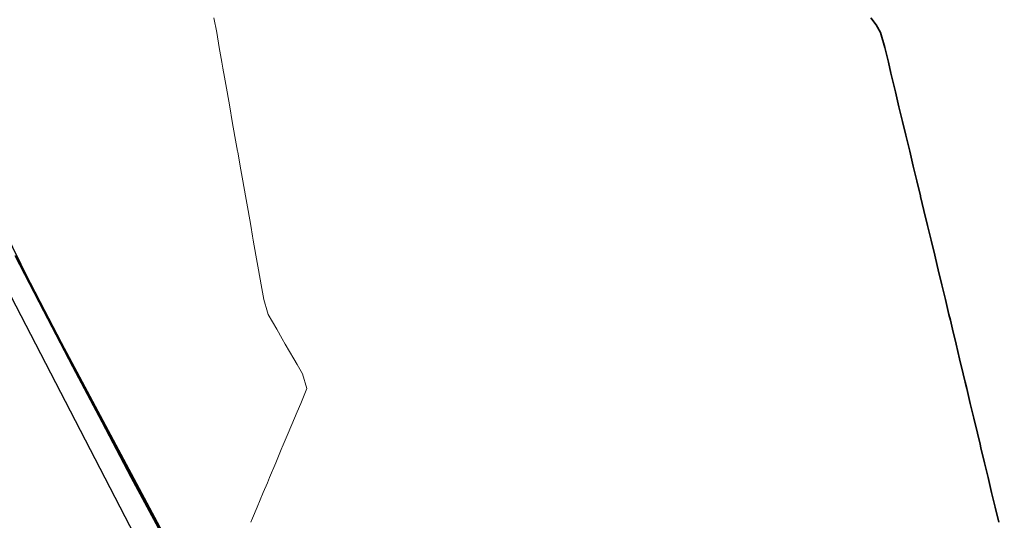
# Model space of a CAD drawing. Header units: metres. Extents: x -6552 to -6384, y 5654608 to 5654799.
# Tile 4 of 68: x -6520 to -6503, y 5654673 to 5654681. Entities that reach past the tile are written whole.
import ezdxf

# ---------------------------------------------------------------- set-up
doc = ezdxf.new("R2010")
doc.units = ezdxf.units.M
doc.header["$LTSCALE"] = 0.5
doc.linetypes.add('PHANTOM', pattern=[22, 12, -2, 2, -2, 2, -2])
for name, color, linetype, lineweight in [('V-PROP-LINE', 7, 'PHANTOM', 50), ('V-ROAD-CURB', 7, 'Continuous', 25), ('V-ROAD-SW', 8, 'Continuous', 25), ('V-TOPO-MAJR', 34, 'Continuous', 35), ('V-TOPO-MINR', 32, 'Continuous', 13)]:
    doc.layers.add(name, color=color, linetype=linetype, lineweight=lineweight)

msp = doc.modelspace()

# ---------------------------------------------------------------- linework, layer by layer
at = {"layer": 'V-PROP-LINE'}
msp.add_lwpolyline([(-6517.415, 5654672.453), (-6517.911, 5654673.384), (-6518.404, 5654674.316), (-6518.895, 5654675.248), (-6519.383, 5654676.183), (-6519.867, 5654677.119)], dxfattribs=at)
at = {"layer": 'V-ROAD-CURB'}
msp.add_lwpolyline([(-6492.366, 5654635.511), (-6495.978, 5654639.806), (-6498.127, 5654642.491), (-6502.782, 5654648.875), (-6507.438, 5654655.259), (-6512.6, 5654663.276), (-6515.343, 5654667.874), (-6517.687, 5654672.076), (-6519.939, 5654676.425), (-6521.962, 5654680.697), (-6523.931, 5654685.273), (-6525.251, 5654688.584), (-6526.492, 5654691.969), (-6528.2, 5654697.129), (-6529.68, 5654702.226), (-6530.776, 5654706.438), (-6532.072, 5654712.095), (-6533.244, 5654718.24)], dxfattribs=at)
at = {"layer": 'V-ROAD-SW'}
msp.add_lwpolyline([(-6534.139, 5654727.664), (-6533.646, 5654723.329), (-6533.112, 5654719.724), (-6531.577, 5654711.554), (-6530.604, 5654707.415), (-6529.162, 5654701.793), (-6527.262, 5654695.295), (-6525.29, 5654689.659), (-6524.308, 5654687.085), (-6521.8, 5654681.097), (-6519.483, 5654676.376), (-6516.912, 5654671.564), (-6514.32, 5654666.763)], dxfattribs=at)
at = {"layer": 'V-TOPO-MAJR'}
msp.add_lwpolyline([(-6505.466, 5654681.125), (-6505.375, 5654681.005), (-6505.304, 5654680.875), (-6505.229, 5654680.625), (-6505.169, 5654680.375), (-6505.125, 5654680.19), (-6505.109, 5654680.125), (-6505.049, 5654679.875), (-6504.99, 5654679.625), (-6504.93, 5654679.375), (-6504.875, 5654679.147), (-6504.87, 5654679.125), (-6504.809, 5654678.875), (-6504.749, 5654678.625), (-6504.688, 5654678.375), (-6504.628, 5654678.125), (-6504.625, 5654678.114), (-6504.57, 5654677.875), (-6504.509, 5654677.625), (-6504.449, 5654677.375), (-6504.388, 5654677.125), (-6504.375, 5654677.071), (-6504.328, 5654676.875), (-6504.268, 5654676.625), (-6504.208, 5654676.375), (-6504.148, 5654676.125), (-6504.125, 5654676.027), (-6504.089, 5654675.875), (-6504.029, 5654675.625), (-6503.969, 5654675.375), (-6503.909, 5654675.125), (-6503.875, 5654674.984), (-6503.849, 5654674.875), (-6503.789, 5654674.625), (-6503.729, 5654674.375), (-6503.669, 5654674.125), (-6503.625, 5654673.94), (-6503.609, 5654673.875), (-6503.549, 5654673.625), (-6503.49, 5654673.375), (-6503.43, 5654673.125), (-6503.375, 5654672.897), (-6503.37, 5654672.875), (-6503.31, 5654672.625)], dxfattribs=at)
at = {"layer": 'V-TOPO-MINR'}
msp.add_lwpolyline([(-6516.525, 5654681.125), (-6516.479, 5654680.875), (-6516.436, 5654680.625), (-6516.393, 5654680.375), (-6516.375, 5654680.277), (-6516.347, 5654680.125), (-6516.304, 5654679.875), (-6516.259, 5654679.625), (-6516.216, 5654679.375), (-6516.171, 5654679.125), (-6516.127, 5654678.875), (-6516.125, 5654678.864), (-6516.083, 5654678.625), (-6516.038, 5654678.375), (-6515.995, 5654678.125), (-6515.95, 5654677.875), (-6515.906, 5654677.625), (-6515.875, 5654677.443), (-6515.863, 5654677.375), (-6515.818, 5654677.125), (-6515.775, 5654676.875), (-6515.729, 5654676.625), (-6515.686, 5654676.375), (-6515.625, 5654676.16), (-6515.611, 5654676.125), (-6515.467, 5654675.875), (-6515.375, 5654675.715), (-6515.323, 5654675.625), (-6515.18, 5654675.375), (-6515.125, 5654675.28), (-6515.036, 5654675.125), (-6514.96, 5654674.875), (-6515.064, 5654674.625), (-6515.125, 5654674.481), (-6515.17, 5654674.375), (-6515.274, 5654674.125), (-6515.375, 5654673.888), (-6515.38, 5654673.875), (-6515.484, 5654673.625), (-6515.588, 5654673.375), (-6515.625, 5654673.287), (-6515.694, 5654673.125), (-6515.799, 5654672.875), (-6515.875, 5654672.694), (-6515.904, 5654672.625)], dxfattribs=at)

doc.saveas('drawing.dxf')
